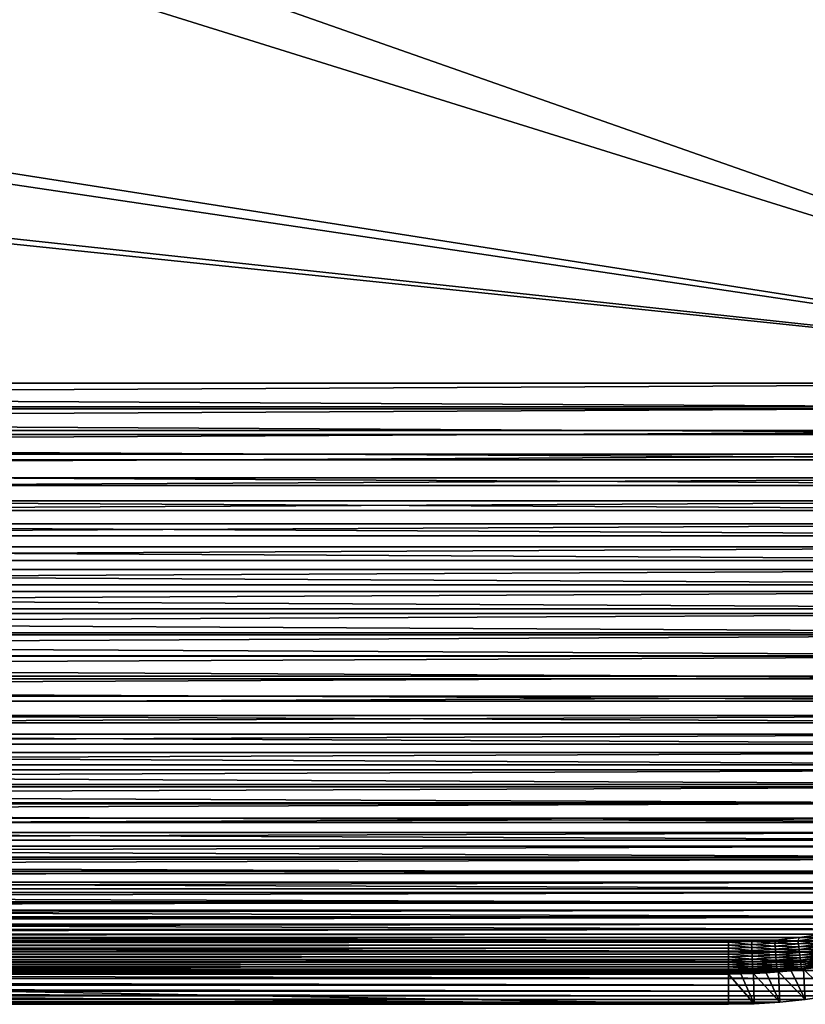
# Model space of a CAD drawing. Extents: x -260 to 260, y -882 to 882.
# Tile 18 of 234: x 112 to 200, y -882 to -772. Entities that reach past the tile are written whole.
import ezdxf

# ---------------------------------------------------------------- set-up
doc = ezdxf.new("R2010")
doc.units = 0
doc.header["$LTSCALE"] = 21.359881
for name, color, linetype in [('1', 7, 'CONTINUOUS'), ('2', 7, 'CONTINUOUS'), ('41', 7, 'CONTINUOUS'), ('42', 7, 'CONTINUOUS'), ('57', 7, 'CONTINUOUS'), ('58', 7, 'CONTINUOUS')]:
    doc.layers.add(name, color=color, linetype=linetype)

msp = doc.modelspace()

# ---------------------------------------------------------------- linework, layer by layer
at = {"layer": '1', "color": 7, "linetype": 'CONTINUOUS'}
for points in [[(-253.52, 0), (-253.52, -812.5), (253.52, 0), (-253.52, 0)], [(253.52, 0), (-253.52, -812.5), (253.52, -812.5), (253.52, 0)], [(253.52, -812.5), (-253.52, -812.5), (-253.47, -815.15), (253.52, -812.5)], [(253.47, -815.15), (253.52, -812.5), (-253.47, -815.15), (253.47, -815.15)], [(-253.3, -817.8), (253.47, -815.15), (-253.47, -815.15), (-253.3, -817.8)], [(253.3, -817.8), (253.47, -815.15), (-253.3, -817.8), (253.3, -817.8)], [(-253.02, -820.44), (253.3, -817.8), (-253.3, -817.8), (-253.02, -820.44)], [(253.02, -820.44), (253.3, -817.8), (-253.02, -820.44), (253.02, -820.44)], [(-252.63, -823.07), (253.02, -820.44), (-253.02, -820.44), (-252.63, -823.07)], [(252.63, -823.07), (253.02, -820.44), (-252.63, -823.07), (252.63, -823.07)], [(-252.12, -825.67), (252.63, -823.07), (-252.63, -823.07), (-252.12, -825.67)], [(252.12, -825.67), (252.63, -823.07), (-252.12, -825.67), (252.12, -825.67)], [(-251.51, -828.25), (252.12, -825.67), (-252.12, -825.67), (-251.51, -828.25)], [(251.51, -828.25), (252.12, -825.67), (-251.51, -828.25), (251.51, -828.25)], [(-250.78, -830.81), (251.51, -828.25), (-251.51, -828.25), (-250.78, -830.81)], [(250.78, -830.81), (251.51, -828.25), (-250.78, -830.81), (250.78, -830.81)], [(-249.95, -833.33), (250.78, -830.81), (-250.78, -830.81), (-249.95, -833.33)], [(249.95, -833.33), (250.78, -830.81), (-249.95, -833.33), (249.95, -833.33)], [(-249.02, -835.81), (249.95, -833.33), (-249.95, -833.33), (-249.02, -835.81)], [(249.02, -835.81), (249.95, -833.33), (-249.02, -835.81), (249.02, -835.81)], [(-247.97, -838.25), (249.02, -835.81), (-249.02, -835.81), (-247.97, -838.25)], [(247.97, -838.25), (249.02, -835.81), (-247.97, -838.25), (247.97, -838.25)], [(-246.83, -840.65), (247.97, -838.25), (-247.97, -838.25), (-246.83, -840.65)], [(246.83, -840.65), (247.97, -838.25), (-246.83, -840.65), (246.83, -840.65)], [(-245.58, -842.99), (246.83, -840.65), (-246.83, -840.65), (-245.58, -842.99)], [(245.58, -842.99), (246.83, -840.65), (-245.58, -842.99), (245.58, -842.99)], [(-244.24, -845.28), (245.58, -842.99), (-245.58, -842.99), (-244.24, -845.28)], [(244.24, -845.28), (245.58, -842.99), (-244.24, -845.28), (244.24, -845.28)], [(-242.8, -847.51), (244.24, -845.28), (-244.24, -845.28), (-242.8, -847.51)], [(242.8, -847.51), (244.24, -845.28), (-242.8, -847.51), (242.8, -847.51)], [(-241.27, -849.68), (242.8, -847.51), (-242.8, -847.51), (-241.27, -849.68)], [(241.27, -849.68), (242.8, -847.51), (-241.27, -849.68), (241.27, -849.68)], [(-239.65, -851.78), (241.27, -849.68), (-241.27, -849.68), (-239.65, -851.78)], [(239.65, -851.78), (241.27, -849.68), (-239.65, -851.78), (239.65, -851.78)], [(-237.94, -853.81), (239.65, -851.78), (-239.65, -851.78), (-237.94, -853.81)], [(237.94, -853.81), (239.65, -851.78), (-237.94, -853.81), (237.94, -853.81)], [(-236.14, -855.76), (237.94, -853.81), (-237.94, -853.81), (-236.14, -855.76)], [(236.14, -855.76), (237.94, -853.81), (-236.14, -855.76), (236.14, -855.76)], [(-234.26, -857.64), (236.14, -855.76), (-236.14, -855.76), (-234.26, -857.64)], [(234.26, -857.64), (236.14, -855.76), (-234.26, -857.64), (234.26, -857.64)], [(-232.31, -859.44), (234.26, -857.64), (-234.26, -857.64), (-232.31, -859.44)], [(232.31, -859.44), (234.26, -857.64), (-232.31, -859.44), (232.31, -859.44)], [(-230.28, -861.15), (232.31, -859.44), (-232.31, -859.44), (-230.28, -861.15)], [(230.28, -861.15), (232.31, -859.44), (-230.28, -861.15), (230.28, -861.15)], [(-228.18, -862.77), (230.28, -861.15), (-230.28, -861.15), (-228.18, -862.77)], [(228.18, -862.77), (230.28, -861.15), (-228.18, -862.77), (228.18, -862.77)], [(-226.01, -864.3), (228.18, -862.77), (-228.18, -862.77), (-226.01, -864.3)], [(226.01, -864.3), (228.18, -862.77), (-226.01, -864.3), (226.01, -864.3)], [(-223.78, -865.74), (226.01, -864.3), (-226.01, -864.3), (-223.78, -865.74)], [(223.78, -865.74), (226.01, -864.3), (-223.78, -865.74), (223.78, -865.74)], [(-221.49, -867.08), (223.78, -865.74), (-223.78, -865.74), (-221.49, -867.08)], [(221.49, -867.08), (223.78, -865.74), (-221.49, -867.08), (221.49, -867.08)], [(-219.15, -868.33), (221.49, -867.08), (-221.49, -867.08), (-219.15, -868.33)], [(219.15, -868.33), (221.49, -867.08), (-219.15, -868.33), (219.15, -868.33)], [(-216.75, -869.47), (219.15, -868.33), (-219.15, -868.33), (-216.75, -869.47)], [(216.75, -869.47), (219.15, -868.33), (-216.75, -869.47), (216.75, -869.47)], [(-214.31, -870.52), (216.75, -869.47), (-216.75, -869.47), (-214.31, -870.52)], [(214.31, -870.52), (216.75, -869.47), (-214.31, -870.52), (214.31, -870.52)], [(-211.83, -871.45), (214.31, -870.52), (-214.31, -870.52), (-211.83, -871.45)], [(211.83, -871.45), (214.31, -870.52), (-211.83, -871.45), (211.83, -871.45)], [(-209.31, -872.28), (211.83, -871.45), (-211.83, -871.45), (-209.31, -872.28)], [(209.31, -872.28), (211.83, -871.45), (-209.31, -872.28), (209.31, -872.28)], [(-206.75, -873.01), (209.31, -872.28), (-209.31, -872.28), (-206.75, -873.01)], [(206.75, -873.01), (209.31, -872.28), (-206.75, -873.01), (206.75, -873.01)], [(-204.17, -873.62), (206.75, -873.01), (-206.75, -873.01), (-204.17, -873.62)], [(204.17, -873.62), (206.75, -873.01), (-204.17, -873.62), (204.17, -873.62)], [(-201.57, -874.13), (204.17, -873.62), (-204.17, -873.62), (-201.57, -874.13)], [(201.57, -874.13), (204.17, -873.62), (-201.57, -874.13), (201.57, -874.13)], [(-198.94, -874.52), (201.57, -874.13), (-201.57, -874.13), (-198.94, -874.52)], [(198.94, -874.52), (201.57, -874.13), (-198.94, -874.52), (198.94, -874.52)], [(-196.3, -874.8), (198.94, -874.52), (-198.94, -874.52), (-196.3, -874.8)], [(196.3, -874.8), (198.94, -874.52), (-196.3, -874.8), (196.3, -874.8)], [(-193.65, -874.97), (196.3, -874.8), (-196.3, -874.8), (-193.65, -874.97)], [(-193.65, -874.97), (0, -875.02), (196.3, -874.8), (-193.65, -874.97)], [(193.65, -874.97), (196.3, -874.8), (0, -875.02), (193.65, -874.97)], [(191, -875.02), (193.65, -874.97), (0, -875.02), (191, -875.02)]]:
    msp.add_3dface(points, dxfattribs=at)
at = {"layer": '2', "color": 7, "linetype": 'CONTINUOUS'}
for points in [[(152.5, -85, -9), (260.49, -812.5, -9), (136.74, -120, -9), (152.5, -85, -9)], [(237.5, -85, -9), (260.49, -812.5, -9), (152.5, -85, -9), (237.5, -85, -9)], [(260.49, -812.5, -9), (212.27, -597.61, -9), (136.74, -120, -9), (260.49, -812.5, -9)], [(199.6, -612.49, -9), (260.49, -812.5, -9), (136.74, -769, -9), (199.6, -612.49, -9)], [(260.49, -812.5, -9), (-260.49, -812.5, -9), (-156.74, -769, -9), (260.49, -812.5, -9)], [(-141.26, -769, -9), (260.49, -812.5, -9), (-156.74, -769, -9), (-141.26, -769, -9)], [(-31.74, -769, -9), (260.49, -812.5, -9), (-141.26, -769, -9), (-31.74, -769, -9)], [(-16.26, -769, -9), (260.49, -812.5, -9), (-31.74, -769, -9), (-16.26, -769, -9)], [(121.26, -769, -9), (260.49, -812.5, -9), (-16.26, -769, -9), (121.26, -769, -9)], [(136.74, -769, -9), (260.49, -812.5, -9), (121.26, -769, -9), (136.74, -769, -9)], [(-260.43, -815.37, -9), (-260.49, -812.5, -9), (260.43, -815.37, -9), (-260.43, -815.37, -9)], [(260.43, -815.37, -9), (-260.49, -812.5, -9), (260.49, -812.5, -9), (260.43, -815.37, -9)], [(-260.25, -818.24, -9), (-260.43, -815.37, -9), (260.25, -818.24, -9), (-260.25, -818.24, -9)], [(260.25, -818.24, -9), (-260.43, -815.37, -9), (260.43, -815.37, -9), (260.25, -818.24, -9)], [(-259.95, -821.09, -9), (-260.25, -818.24, -9), (259.95, -821.09, -9), (-259.95, -821.09, -9)], [(259.95, -821.09, -9), (-260.25, -818.24, -9), (260.25, -818.24, -9), (259.95, -821.09, -9)], [(-259.54, -823.94, -9), (-259.95, -821.09, -9), (259.54, -823.94, -9), (-259.54, -823.94, -9)], [(259.54, -823.94, -9), (-259.95, -821.09, -9), (259.95, -821.09, -9), (259.54, -823.94, -9)], [(-259.01, -826.76, -9), (-259.54, -823.94, -9), (259.01, -826.76, -9), (-259.01, -826.76, -9)], [(259.01, -826.76, -9), (-259.54, -823.94, -9), (259.54, -823.94, -9), (259.01, -826.76, -9)], [(-258.36, -829.56, -9), (-259.01, -826.76, -9), (258.36, -829.56, -9), (-258.36, -829.56, -9)], [(258.36, -829.56, -9), (-259.01, -826.76, -9), (259.01, -826.76, -9), (258.36, -829.56, -9)], [(-257.6, -832.33, -9), (-258.36, -829.56, -9), (257.6, -832.33, -9), (-257.6, -832.33, -9)], [(257.6, -832.33, -9), (-258.36, -829.56, -9), (258.36, -829.56, -9), (257.6, -832.33, -9)], [(-256.72, -835.06, -9), (-257.6, -832.33, -9), (256.72, -835.06, -9), (-256.72, -835.06, -9)], [(256.72, -835.06, -9), (-257.6, -832.33, -9), (257.6, -832.33, -9), (256.72, -835.06, -9)], [(-255.73, -837.76, -9), (-256.72, -835.06, -9), (255.73, -837.76, -9), (-255.73, -837.76, -9)], [(255.73, -837.76, -9), (-256.72, -835.06, -9), (256.72, -835.06, -9), (255.73, -837.76, -9)], [(-254.63, -840.41, -9), (-255.73, -837.76, -9), (254.63, -840.41, -9), (-254.63, -840.41, -9)], [(254.63, -840.41, -9), (-255.73, -837.76, -9), (255.73, -837.76, -9), (254.63, -840.41, -9)], [(-253.43, -843.02, -9), (-254.63, -840.41, -9), (253.43, -843.02, -9), (-253.43, -843.02, -9)], [(253.43, -843.02, -9), (-254.63, -840.41, -9), (254.63, -840.41, -9), (253.43, -843.02, -9)], [(-252.11, -845.57, -9), (-253.43, -843.02, -9), (252.11, -845.57, -9), (-252.11, -845.57, -9)], [(252.11, -845.57, -9), (-253.43, -843.02, -9), (253.43, -843.02, -9), (252.11, -845.57, -9)], [(-250.69, -848.07, -9), (-252.11, -845.57, -9), (250.69, -848.07, -9), (-250.69, -848.07, -9)], [(250.69, -848.07, -9), (-252.11, -845.57, -9), (252.11, -845.57, -9), (250.69, -848.07, -9)], [(-249.17, -850.51, -9), (-250.69, -848.07, -9), (249.17, -850.51, -9), (-249.17, -850.51, -9)], [(249.17, -850.51, -9), (-250.69, -848.07, -9), (250.69, -848.07, -9), (249.17, -850.51, -9)], [(-247.55, -852.88, -9), (-249.17, -850.51, -9), (247.55, -852.88, -9), (-247.55, -852.88, -9)], [(247.55, -852.88, -9), (-249.17, -850.51, -9), (249.17, -850.51, -9), (247.55, -852.88, -9)], [(-245.84, -855.18, -9), (-247.55, -852.88, -9), (245.84, -855.18, -9), (-245.84, -855.18, -9)], [(245.84, -855.18, -9), (-247.55, -852.88, -9), (247.55, -852.88, -9), (245.84, -855.18, -9)], [(-244.02, -857.41, -9), (-245.84, -855.18, -9), (244.02, -857.41, -9), (-244.02, -857.41, -9)], [(244.02, -857.41, -9), (-245.84, -855.18, -9), (245.84, -855.18, -9), (244.02, -857.41, -9)], [(-242.12, -859.56, -9), (-244.02, -857.41, -9), (242.12, -859.56, -9), (-242.12, -859.56, -9)], [(242.12, -859.56, -9), (-244.02, -857.41, -9), (244.02, -857.41, -9), (242.12, -859.56, -9)], [(-240.13, -861.63, -9), (-242.12, -859.56, -9), (240.13, -861.63, -9), (-240.13, -861.63, -9)], [(240.13, -861.63, -9), (-242.12, -859.56, -9), (242.12, -859.56, -9), (240.13, -861.63, -9)], [(-238.06, -863.62, -9), (-240.13, -861.63, -9), (238.06, -863.62, -9), (-238.06, -863.62, -9)], [(238.06, -863.62, -9), (-240.13, -861.63, -9), (240.13, -861.63, -9), (238.06, -863.62, -9)], [(-235.91, -865.52, -9), (-238.06, -863.62, -9), (235.91, -865.52, -9), (-235.91, -865.52, -9)], [(235.91, -865.52, -9), (-238.06, -863.62, -9), (238.06, -863.62, -9), (235.91, -865.52, -9)], [(-233.68, -867.34, -9), (-235.91, -865.52, -9), (233.68, -867.34, -9), (-233.68, -867.34, -9)], [(233.68, -867.34, -9), (-235.91, -865.52, -9), (235.91, -865.52, -9), (233.68, -867.34, -9)], [(-231.38, -869.05, -9), (-233.68, -867.34, -9), (231.38, -869.05, -9), (-231.38, -869.05, -9)], [(231.38, -869.05, -9), (-233.68, -867.34, -9), (233.68, -867.34, -9), (231.38, -869.05, -9)], [(-229.01, -870.67, -9), (-231.38, -869.05, -9), (229.01, -870.67, -9), (-229.01, -870.67, -9)], [(229.01, -870.67, -9), (-231.38, -869.05, -9), (231.38, -869.05, -9), (229.01, -870.67, -9)], [(-226.57, -872.19, -9), (-229.01, -870.67, -9), (226.57, -872.19, -9), (-226.57, -872.19, -9)], [(226.57, -872.19, -9), (-229.01, -870.67, -9), (229.01, -870.67, -9), (226.57, -872.19, -9)], [(-224.07, -873.61, -9), (-226.57, -872.19, -9), (224.07, -873.61, -9), (-224.07, -873.61, -9)], [(224.07, -873.61, -9), (-226.57, -872.19, -9), (226.57, -872.19, -9), (224.07, -873.61, -9)], [(-221.52, -874.93, -9), (-224.07, -873.61, -9), (221.52, -874.93, -9), (-221.52, -874.93, -9)], [(221.52, -874.93, -9), (-224.07, -873.61, -9), (224.07, -873.61, -9), (221.52, -874.93, -9)], [(-218.91, -876.13, -9), (-221.52, -874.93, -9), (218.91, -876.13, -9), (-218.91, -876.13, -9)], [(218.91, -876.13, -9), (-221.52, -874.93, -9), (221.52, -874.93, -9), (218.91, -876.13, -9)], [(-216.26, -877.23, -9), (-218.91, -876.13, -9), (216.26, -877.23, -9), (-216.26, -877.23, -9)], [(216.26, -877.23, -9), (-218.91, -876.13, -9), (218.91, -876.13, -9), (216.26, -877.23, -9)], [(-213.56, -878.22, -9), (-216.26, -877.23, -9), (213.56, -878.22, -9), (-213.56, -878.22, -9)], [(213.56, -878.22, -9), (-216.26, -877.23, -9), (216.26, -877.23, -9), (213.56, -878.22, -9)], [(-210.83, -879.1, -9), (-213.56, -878.22, -9), (210.83, -879.1, -9), (-210.83, -879.1, -9)], [(210.83, -879.1, -9), (-213.56, -878.22, -9), (213.56, -878.22, -9), (210.83, -879.1, -9)], [(-208.06, -879.86, -9), (-210.83, -879.1, -9), (208.06, -879.86, -9), (-208.06, -879.86, -9)], [(208.06, -879.86, -9), (-210.83, -879.1, -9), (210.83, -879.1, -9), (208.06, -879.86, -9)], [(-205.26, -880.51, -9), (-208.06, -879.86, -9), (205.26, -880.51, -9), (-205.26, -880.51, -9)], [(205.26, -880.51, -9), (-208.06, -879.86, -9), (208.06, -879.86, -9), (205.26, -880.51, -9)], [(-202.44, -881.04, -9), (-205.26, -880.51, -9), (202.44, -881.04, -9), (-202.44, -881.04, -9)], [(202.44, -881.04, -9), (-205.26, -880.51, -9), (205.26, -880.51, -9), (202.44, -881.04, -9)], [(-199.59, -881.45, -9), (-202.44, -881.04, -9), (199.59, -881.45, -9), (-199.59, -881.45, -9)], [(199.59, -881.45, -9), (-202.44, -881.04, -9), (202.44, -881.04, -9), (199.59, -881.45, -9)], [(-196.74, -881.75, -9), (-199.59, -881.45, -9), (196.74, -881.75, -9), (-196.74, -881.75, -9)], [(196.74, -881.75, -9), (-199.59, -881.45, -9), (199.59, -881.45, -9), (196.74, -881.75, -9)], [(-193.87, -881.93, -9), (-196.74, -881.75, -9), (193.87, -881.93, -9), (-193.87, -881.93, -9)], [(193.87, -881.93, -9), (-196.74, -881.75, -9), (196.74, -881.75, -9), (193.87, -881.93, -9)], [(-191, -881.99, -9), (-193.87, -881.93, -9), (191, -881.99, -9), (-191, -881.99, -9)], [(191, -881.99, -9), (-193.87, -881.93, -9), (193.87, -881.93, -9), (191, -881.99, -9)]]:
    msp.add_3dface(points, dxfattribs=at)
at = {"layer": '41', "color": 7, "linetype": 'CONTINUOUS'}
for points in [[(-191, -881.99, -9), (191, -881.99, -9), (-191, -878.6, -2.22), (-191, -881.99, -9)], [(-191, -878.6, -2.22), (191, -881.99, -9), (0, -878.6, -2.22), (-191, -878.6, -2.22)], [(0, -878.6, -2.22), (191, -881.99, -9), (191, -878.6, -2.22), (0, -878.6, -2.22)]]:
    msp.add_3dface(points, dxfattribs=at)
at = {"layer": '42', "color": 7, "linetype": 'CONTINUOUS'}
for points in [[(199.4, -878.07, -2.22), (202.44, -881.04, -9), (200.79, -877.88, -2.22), (199.4, -878.07, -2.22)], [(191, -878.6, -2.22), (193.87, -881.93, -9), (192.4, -878.59, -2.22), (191, -878.6, -2.22)], [(191, -881.99, -9), (193.87, -881.93, -9), (191, -878.6, -2.22), (191, -881.99, -9)], [(192.4, -878.59, -2.22), (193.87, -881.93, -9), (193.81, -878.54, -2.22), (192.4, -878.59, -2.22)], [(193.81, -878.54, -2.22), (196.74, -881.75, -9), (195.21, -878.47, -2.22), (193.81, -878.54, -2.22)], [(193.87, -881.93, -9), (196.74, -881.75, -9), (193.81, -878.54, -2.22), (193.87, -881.93, -9)], [(195.21, -878.47, -2.22), (196.74, -881.75, -9), (196.61, -878.37, -2.22), (195.21, -878.47, -2.22)], [(196.61, -878.37, -2.22), (199.59, -881.45, -9), (198, -878.23, -2.22), (196.61, -878.37, -2.22)], [(196.74, -881.75, -9), (199.59, -881.45, -9), (196.61, -878.37, -2.22), (196.74, -881.75, -9)], [(198, -878.23, -2.22), (199.59, -881.45, -9), (199.4, -878.07, -2.22), (198, -878.23, -2.22)], [(199.59, -881.45, -9), (202.44, -881.04, -9), (199.4, -878.07, -2.22), (199.59, -881.45, -9)]]:
    msp.add_3dface(points, dxfattribs=at)
at = {"layer": '57', "color": 7, "linetype": 'CONTINUOUS'}
for points in [[(198.94, -874.52), (196.3, -874.8), (198.78, -874.88, -0.01), (198.94, -874.52)], [(201.35, -874.5, -0.01), (198.94, -874.52), (198.78, -874.88, -0.01), (201.35, -874.5, -0.01)], [(201.35, -874.5, -0.01), (198.78, -874.88, -0.01), (201.4, -874.84, -0.06), (201.35, -874.5, -0.01)], [(201.57, -874.13), (198.94, -874.52), (201.35, -874.5, -0.01), (201.57, -874.13)], [(193.65, -874.97), (191, -875.02), (193.6, -875.31, -0.01), (193.65, -874.97)], [(191, -875.02), (191, -875.36, -0.01), (193.6, -875.31, -0.01), (191, -875.02)], [(193.6, -875.31, -0.01), (191, -875.36, -0.01), (193.61, -875.65, -0.06), (193.6, -875.31, -0.01)], [(191, -875.36, -0.01), (191, -875.37, -0.01), (193.61, -875.65, -0.06), (191, -875.36, -0.01)], [(191, -875.37, -0.01), (191, -875.7, -0.06), (193.61, -875.65, -0.06), (191, -875.37, -0.01)], [(193.61, -875.65, -0.06), (191, -875.7, -0.06), (193.63, -875.98, -0.13), (193.61, -875.65, -0.06)], [(191, -875.7, -0.06), (191, -875.7, -0.06), (193.63, -875.98, -0.13), (191, -875.7, -0.06)], [(191, -875.7, -0.06), (191, -876.03, -0.13), (193.63, -875.98, -0.13), (191, -875.7, -0.06)], [(196.19, -875.15, -0.01), (193.65, -874.97), (193.6, -875.31, -0.01), (196.19, -875.15, -0.01)], [(196.19, -875.15, -0.01), (193.6, -875.31, -0.01), (196.22, -875.48, -0.06), (196.19, -875.15, -0.01)], [(196.22, -875.48, -0.06), (193.6, -875.31, -0.01), (193.61, -875.65, -0.06), (196.22, -875.48, -0.06)], [(196.22, -875.48, -0.06), (193.61, -875.65, -0.06), (196.25, -875.82, -0.13), (196.22, -875.48, -0.06)], [(196.25, -875.82, -0.13), (193.61, -875.65, -0.06), (193.63, -875.98, -0.13), (196.25, -875.82, -0.13)], [(196.3, -874.8), (193.65, -874.97), (196.19, -875.15, -0.01), (196.3, -874.8)], [(198.78, -874.88, -0.01), (196.3, -874.8), (196.19, -875.15, -0.01), (198.78, -874.88, -0.01)], [(198.78, -874.88, -0.01), (196.19, -875.15, -0.01), (198.82, -875.21, -0.06), (198.78, -874.88, -0.01)], [(198.82, -875.21, -0.06), (196.19, -875.15, -0.01), (196.22, -875.48, -0.06), (198.82, -875.21, -0.06)], [(198.82, -875.21, -0.06), (196.22, -875.48, -0.06), (198.86, -875.55, -0.13), (198.82, -875.21, -0.06)], [(198.86, -875.55, -0.13), (196.22, -875.48, -0.06), (196.25, -875.82, -0.13), (198.86, -875.55, -0.13)], [(198.86, -875.55, -0.13), (196.25, -875.82, -0.13), (198.9, -875.87, -0.23), (198.86, -875.55, -0.13)], [(201.4, -874.84, -0.06), (198.78, -874.88, -0.01), (198.82, -875.21, -0.06), (201.4, -874.84, -0.06)], [(201.4, -874.84, -0.06), (198.82, -875.21, -0.06), (201.46, -875.17, -0.13), (201.4, -874.84, -0.06)], [(201.46, -875.17, -0.13), (198.82, -875.21, -0.06), (198.86, -875.55, -0.13), (201.46, -875.17, -0.13)], [(201.46, -875.17, -0.13), (198.86, -875.55, -0.13), (201.51, -875.49, -0.23), (201.46, -875.17, -0.13)], [(201.51, -875.49, -0.23), (198.86, -875.55, -0.13), (198.9, -875.87, -0.23), (201.51, -875.49, -0.23)], [(201.51, -875.49, -0.23), (198.9, -875.87, -0.23), (201.56, -875.8, -0.36), (201.51, -875.49, -0.23)], [(193.63, -875.98, -0.13), (191, -876.03, -0.13), (193.64, -876.31, -0.23), (193.63, -875.98, -0.13)], [(191, -876.03, -0.13), (191, -876.36, -0.23), (193.64, -876.31, -0.23), (191, -876.03, -0.13)], [(193.64, -876.31, -0.23), (191, -876.36, -0.23), (193.65, -876.62, -0.36), (193.64, -876.31, -0.23)], [(191, -876.36, -0.23), (191, -876.68, -0.36), (193.65, -876.62, -0.36), (191, -876.36, -0.23)], [(193.65, -876.62, -0.36), (191, -876.68, -0.36), (193.66, -876.93, -0.51), (193.65, -876.62, -0.36)], [(191, -876.68, -0.36), (191, -876.98, -0.51), (193.66, -876.93, -0.51), (191, -876.68, -0.36)], [(196.25, -875.82, -0.13), (193.63, -875.98, -0.13), (196.27, -876.14, -0.23), (196.25, -875.82, -0.13)], [(196.27, -876.14, -0.23), (193.63, -875.98, -0.13), (193.64, -876.31, -0.23), (196.27, -876.14, -0.23)], [(196.27, -876.14, -0.23), (193.64, -876.31, -0.23), (196.3, -876.46, -0.36), (196.27, -876.14, -0.23)], [(196.3, -876.46, -0.36), (193.64, -876.31, -0.23), (193.65, -876.62, -0.36), (196.3, -876.46, -0.36)], [(196.3, -876.46, -0.36), (193.65, -876.62, -0.36), (196.32, -876.76, -0.51), (196.3, -876.46, -0.36)], [(196.32, -876.76, -0.51), (193.65, -876.62, -0.36), (193.66, -876.93, -0.51), (196.32, -876.76, -0.51)], [(196.32, -876.76, -0.51), (193.66, -876.93, -0.51), (196.35, -877.05, -0.69), (196.32, -876.76, -0.51)], [(198.9, -875.87, -0.23), (196.25, -875.82, -0.13), (196.27, -876.14, -0.23), (198.9, -875.87, -0.23)], [(198.9, -875.87, -0.23), (196.27, -876.14, -0.23), (198.94, -876.18, -0.36), (198.9, -875.87, -0.23)], [(198.94, -876.18, -0.36), (196.27, -876.14, -0.23), (196.3, -876.46, -0.36), (198.94, -876.18, -0.36)], [(198.94, -876.18, -0.36), (196.3, -876.46, -0.36), (198.98, -876.49, -0.51), (198.94, -876.18, -0.36)], [(198.98, -876.49, -0.51), (196.3, -876.46, -0.36), (196.32, -876.76, -0.51), (198.98, -876.49, -0.51)], [(198.98, -876.49, -0.51), (196.32, -876.76, -0.51), (199.01, -876.77, -0.69), (198.98, -876.49, -0.51)], [(199.01, -876.77, -0.69), (196.32, -876.76, -0.51), (196.35, -877.05, -0.69), (199.01, -876.77, -0.69)], [(199.01, -876.77, -0.69), (196.35, -877.05, -0.69), (199.05, -877.05, -0.89), (199.01, -876.77, -0.69)], [(201.56, -875.8, -0.36), (198.9, -875.87, -0.23), (198.94, -876.18, -0.36), (201.56, -875.8, -0.36)], [(201.56, -875.8, -0.36), (198.94, -876.18, -0.36), (201.61, -876.1, -0.51), (201.56, -875.8, -0.36)], [(201.61, -876.1, -0.51), (198.94, -876.18, -0.36), (198.98, -876.49, -0.51), (201.61, -876.1, -0.51)], [(201.61, -876.1, -0.51), (198.98, -876.49, -0.51), (201.66, -876.39, -0.69), (201.61, -876.1, -0.51)], [(201.66, -876.39, -0.69), (198.98, -876.49, -0.51), (199.01, -876.77, -0.69), (201.66, -876.39, -0.69)], [(201.66, -876.39, -0.69), (199.01, -876.77, -0.69), (201.71, -876.66, -0.89), (201.66, -876.39, -0.69)], [(201.71, -876.66, -0.89), (199.01, -876.77, -0.69), (199.05, -877.05, -0.89), (201.71, -876.66, -0.89)], [(201.71, -876.66, -0.89), (199.05, -877.05, -0.89), (201.75, -876.91, -1.12), (201.71, -876.66, -0.89)], [(193.66, -876.93, -0.51), (191, -876.98, -0.51), (193.68, -877.22, -0.69), (193.66, -876.93, -0.51)], [(191, -876.98, -0.51), (191, -877.27, -0.69), (193.68, -877.22, -0.69), (191, -876.98, -0.51)], [(193.68, -877.22, -0.69), (191, -877.27, -0.69), (193.69, -877.49, -0.89), (193.68, -877.22, -0.69)], [(191, -877.27, -0.69), (191, -877.55, -0.89), (193.69, -877.49, -0.89), (191, -877.27, -0.69)], [(193.69, -877.49, -0.89), (191, -877.55, -0.89), (193.7, -877.74, -1.12), (193.69, -877.49, -0.89)], [(191, -877.55, -0.89), (191, -877.8, -1.12), (193.7, -877.74, -1.12), (191, -877.55, -0.89)], [(193.7, -877.74, -1.12), (191, -877.8, -1.12), (193.71, -877.98, -1.37), (193.7, -877.74, -1.12)], [(191, -877.8, -1.12), (191, -878.04, -1.37), (193.71, -877.98, -1.37), (191, -877.8, -1.12)], [(196.35, -877.05, -0.69), (193.66, -876.93, -0.51), (193.68, -877.22, -0.69), (196.35, -877.05, -0.69)], [(196.35, -877.05, -0.69), (193.68, -877.22, -0.69), (196.37, -877.32, -0.89), (196.35, -877.05, -0.69)], [(196.37, -877.32, -0.89), (193.68, -877.22, -0.69), (193.69, -877.49, -0.89), (196.37, -877.32, -0.89)], [(196.37, -877.32, -0.89), (193.69, -877.49, -0.89), (196.39, -877.58, -1.12), (196.37, -877.32, -0.89)], [(196.39, -877.58, -1.12), (193.69, -877.49, -0.89), (193.7, -877.74, -1.12), (196.39, -877.58, -1.12)], [(196.39, -877.58, -1.12), (193.7, -877.74, -1.12), (196.41, -877.81, -1.37), (196.39, -877.58, -1.12)], [(196.41, -877.81, -1.37), (193.7, -877.74, -1.12), (193.71, -877.98, -1.37), (196.41, -877.81, -1.37)], [(196.41, -877.81, -1.37), (193.71, -877.98, -1.37), (196.43, -878.02, -1.63), (196.41, -877.81, -1.37)], [(199.05, -877.05, -0.89), (196.35, -877.05, -0.69), (196.37, -877.32, -0.89), (199.05, -877.05, -0.89)], [(199.05, -877.05, -0.89), (196.37, -877.32, -0.89), (199.08, -877.3, -1.12), (199.05, -877.05, -0.89)], [(199.08, -877.3, -1.12), (196.37, -877.32, -0.89), (196.39, -877.58, -1.12), (199.08, -877.3, -1.12)], [(199.08, -877.3, -1.12), (196.39, -877.58, -1.12), (199.11, -877.53, -1.37), (199.08, -877.3, -1.12)], [(199.11, -877.53, -1.37), (196.39, -877.58, -1.12), (196.41, -877.81, -1.37), (199.11, -877.53, -1.37)], [(199.11, -877.53, -1.37), (196.41, -877.81, -1.37), (199.13, -877.74, -1.63), (199.11, -877.53, -1.37)], [(199.13, -877.74, -1.63), (196.41, -877.81, -1.37), (196.43, -878.02, -1.63), (199.13, -877.74, -1.63)], [(199.13, -877.74, -1.63), (196.43, -878.02, -1.63), (199.16, -877.93, -1.92), (199.13, -877.74, -1.63)], [(199.16, -877.93, -1.92), (196.43, -878.02, -1.63), (196.45, -878.21, -1.92), (199.16, -877.93, -1.92)], [(198, -878.23, -2.22), (199.16, -877.93, -1.92), (196.45, -878.21, -1.92), (198, -878.23, -2.22)], [(198, -878.23, -2.22), (199.4, -878.07, -2.22), (199.16, -877.93, -1.92), (198, -878.23, -2.22)], [(201.75, -876.91, -1.12), (199.05, -877.05, -0.89), (199.08, -877.3, -1.12), (201.75, -876.91, -1.12)], [(201.75, -876.91, -1.12), (199.08, -877.3, -1.12), (201.79, -877.14, -1.37), (201.75, -876.91, -1.12)], [(201.79, -877.14, -1.37), (199.08, -877.3, -1.12), (199.11, -877.53, -1.37), (201.79, -877.14, -1.37)], [(201.79, -877.14, -1.37), (199.11, -877.53, -1.37), (201.82, -877.35, -1.63), (201.79, -877.14, -1.37)], [(201.82, -877.35, -1.63), (199.11, -877.53, -1.37), (199.13, -877.74, -1.63), (201.82, -877.35, -1.63)], [(201.82, -877.35, -1.63), (199.13, -877.74, -1.63), (201.85, -877.54, -1.92), (201.82, -877.35, -1.63)], [(201.85, -877.54, -1.92), (199.13, -877.74, -1.63), (199.16, -877.93, -1.92), (201.85, -877.54, -1.92)], [(200.79, -877.88, -2.22), (201.85, -877.54, -1.92), (199.16, -877.93, -1.92), (200.79, -877.88, -2.22)], [(199.4, -878.07, -2.22), (200.79, -877.88, -2.22), (199.16, -877.93, -1.92), (199.4, -878.07, -2.22)], [(193.71, -877.98, -1.37), (191, -878.04, -1.37), (193.72, -878.19, -1.63), (193.71, -877.98, -1.37)], [(191, -878.04, -1.37), (191, -878.25, -1.63), (193.72, -878.19, -1.63), (191, -878.04, -1.37)], [(193.72, -878.19, -1.63), (191, -878.25, -1.63), (193.72, -878.38, -1.92), (193.72, -878.19, -1.63)], [(191, -878.25, -1.63), (191, -878.44, -1.92), (193.72, -878.38, -1.92), (191, -878.25, -1.63)], [(191, -878.44, -1.92), (192.4, -878.59, -2.22), (193.72, -878.38, -1.92), (191, -878.44, -1.92)], [(191, -878.6, -2.22), (192.4, -878.59, -2.22), (191, -878.44, -1.92), (191, -878.6, -2.22)], [(192.4, -878.59, -2.22), (193.81, -878.54, -2.22), (193.72, -878.38, -1.92), (192.4, -878.59, -2.22)], [(196.43, -878.02, -1.63), (193.71, -877.98, -1.37), (193.72, -878.19, -1.63), (196.43, -878.02, -1.63)], [(196.43, -878.02, -1.63), (193.72, -878.19, -1.63), (196.45, -878.21, -1.92), (196.43, -878.02, -1.63)], [(196.45, -878.21, -1.92), (193.72, -878.19, -1.63), (193.72, -878.38, -1.92), (196.45, -878.21, -1.92)], [(195.21, -878.47, -2.22), (196.45, -878.21, -1.92), (193.72, -878.38, -1.92), (195.21, -878.47, -2.22)], [(193.81, -878.54, -2.22), (195.21, -878.47, -2.22), (193.72, -878.38, -1.92), (193.81, -878.54, -2.22)], [(195.21, -878.47, -2.22), (196.61, -878.37, -2.22), (196.45, -878.21, -1.92), (195.21, -878.47, -2.22)], [(196.61, -878.37, -2.22), (198, -878.23, -2.22), (196.45, -878.21, -1.92), (196.61, -878.37, -2.22)]]:
    msp.add_3dface(points, dxfattribs=at)
at = {"layer": '58', "color": 7, "linetype": 'CONTINUOUS'}
for points in [[(191, -875.02), (0, -875.02), (-191, -875.36, -0.01), (191, -875.02)], [(191, -875.02), (-191, -875.36, -0.01), (191, -875.36, -0.01), (191, -875.02)], [(-191, -875.36, -0.01), (-191, -875.37, -0.01), (191, -875.36, -0.01), (-191, -875.36, -0.01)], [(191, -875.36, -0.01), (-191, -875.37, -0.01), (191, -875.37, -0.01), (191, -875.36, -0.01)], [(-191, -875.37, -0.01), (-191, -875.7, -0.06), (191, -875.37, -0.01), (-191, -875.37, -0.01)], [(191, -875.37, -0.01), (-191, -875.7, -0.06), (191, -875.7, -0.06), (191, -875.37, -0.01)], [(-191, -875.7, -0.06), (-191, -875.7, -0.06), (191, -875.7, -0.06), (-191, -875.7, -0.06)], [(-191, -875.7, -0.06), (-191, -876.03, -0.13), (191, -875.7, -0.06), (-191, -875.7, -0.06)], [(191, -875.7, -0.06), (-191, -876.03, -0.13), (191, -876.03, -0.13), (191, -875.7, -0.06)], [(-191, -876.03, -0.13), (-191, -876.36, -0.23), (191, -876.03, -0.13), (-191, -876.03, -0.13)], [(191, -876.03, -0.13), (-191, -876.36, -0.23), (191, -876.36, -0.23), (191, -876.03, -0.13)], [(-191, -876.36, -0.23), (-191, -876.68, -0.36), (191, -876.36, -0.23), (-191, -876.36, -0.23)], [(191, -876.36, -0.23), (-191, -876.68, -0.36), (191, -876.68, -0.36), (191, -876.36, -0.23)], [(-191, -876.68, -0.36), (-191, -876.98, -0.51), (191, -876.68, -0.36), (-191, -876.68, -0.36)], [(191, -876.68, -0.36), (-191, -876.98, -0.51), (191, -876.98, -0.51), (191, -876.68, -0.36)], [(-191, -876.98, -0.51), (-191, -877.27, -0.69), (191, -876.98, -0.51), (-191, -876.98, -0.51)], [(191, -876.98, -0.51), (-191, -877.27, -0.69), (191, -877.27, -0.69), (191, -876.98, -0.51)], [(-191, -877.27, -0.69), (-191, -877.55, -0.89), (191, -877.27, -0.69), (-191, -877.27, -0.69)], [(191, -877.27, -0.69), (-191, -877.55, -0.89), (191, -877.55, -0.89), (191, -877.27, -0.69)], [(-191, -877.55, -0.89), (-191, -877.8, -1.12), (191, -877.55, -0.89), (-191, -877.55, -0.89)], [(191, -877.55, -0.89), (-191, -877.8, -1.12), (191, -877.8, -1.12), (191, -877.55, -0.89)], [(-191, -877.8, -1.12), (-191, -878.04, -1.37), (191, -877.8, -1.12), (-191, -877.8, -1.12)], [(191, -877.8, -1.12), (-191, -878.04, -1.37), (191, -878.04, -1.37), (191, -877.8, -1.12)], [(-191, -878.04, -1.37), (-191, -878.25, -1.63), (191, -878.04, -1.37), (-191, -878.04, -1.37)], [(191, -878.04, -1.37), (-191, -878.25, -1.63), (191, -878.25, -1.63), (191, -878.04, -1.37)], [(-191, -878.25, -1.63), (-191, -878.44, -1.92), (191, -878.25, -1.63), (-191, -878.25, -1.63)], [(191, -878.25, -1.63), (-191, -878.44, -1.92), (191, -878.44, -1.92), (191, -878.25, -1.63)], [(-191, -878.6, -2.22), (0, -878.6, -2.22), (191, -878.44, -1.92), (-191, -878.6, -2.22)], [(-191, -878.44, -1.92), (-191, -878.6, -2.22), (191, -878.44, -1.92), (-191, -878.44, -1.92)], [(0, -878.6, -2.22), (191, -878.6, -2.22), (191, -878.44, -1.92), (0, -878.6, -2.22)]]:
    msp.add_3dface(points, dxfattribs=at)

doc.saveas('drawing.dxf')
